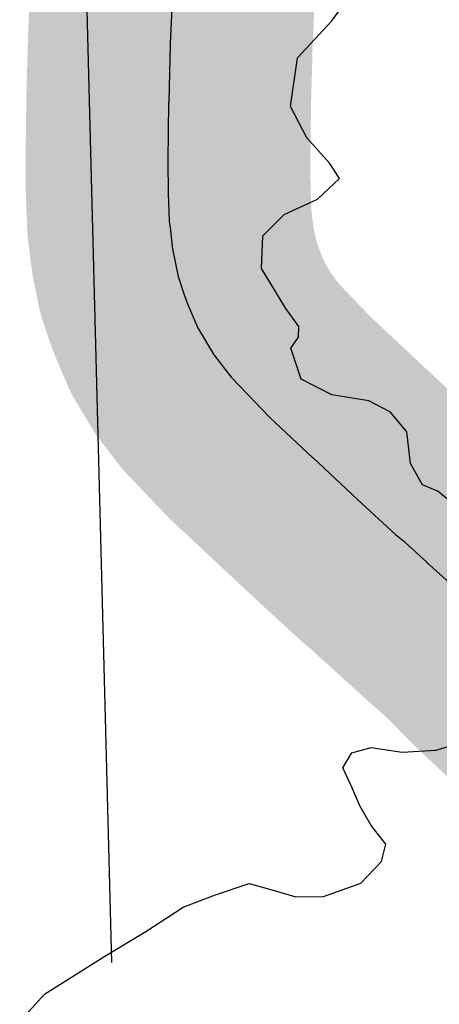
# Model space of a CAD drawing. Header units: feet. Extents: x 18803 to 104580, y -6601 to 116448.
# Tile 70 of 95: x 66316 to 67052, y 85841 to 87571. Entities that reach past the tile are written whole.
import ezdxf

# ---------------------------------------------------------------- set-up
doc = ezdxf.new("R2010")
doc.units = ezdxf.units.FT
doc.header["$LTSCALE"] = 100
doc.header["$MEASUREMENT"] = 0
doc.linetypes.add('DASHED', pattern=[0.75, 0.5, -0.25])
for name, color, linetype in [('ELPC BOLD TITLE SHEET', 3, 'Continuous'), ('ELPC-XIST', 6, 'Continuous'), ('ELRGOV-SECTION', 253, 'DASHED'), ('SL-VICINITY MAP', 2, 'Continuous')]:
    doc.layers.add(name, color=color, linetype=linetype)

msp = doc.modelspace()

# ---------------------------------------------------------------- linework, layer by layer
at = {"layer": 'ELPC BOLD TITLE SHEET', "const_width": 500}
msp.add_lwpolyline([(67327.6412093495, 86338.9592864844), (67256.73013706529, 86405.01165831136), (67255.48524598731, 86406.1838146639), (67255.46338665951, 86406.20441878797), (67185.14753212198, 86472.55331860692), (67185.0918443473, 86472.60572505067), (67183.83478271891, 86473.78557170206), (67183.07015016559, 86474.5303524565), (67130.08916805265, 86528.08195193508), (67116.85118317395, 86539.48214131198), (67102.52533943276, 86552.59631640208), (67102.11772001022, 86552.962953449), (67078.18291316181, 86574.11488152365), (67077.53902318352, 86574.70200193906), (67076.17372359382, 86575.98644410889), (67075.80449016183, 86576.32758502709), (67029.98512134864, 86617.90097318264), (67029.57969870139, 86618.26738002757), (67012.07417744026, 86634.20036843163), (67011.75966928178, 86634.49084079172), (67001.15394274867, 86644.43007312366), (67000.75223358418, 86644.79991951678), (66989.87691332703, 86654.63653079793), (66975.64503158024, 86666.50013464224), (66909.04589853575, 86727.4792618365), (66908.95636686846, 86727.56090738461), (66908.8013313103, 86727.7017161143), (66908.47690032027, 86728.00074990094), (66830.65485103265, 86800.79439282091), (66830.60338447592, 86800.84241531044), (66830.59376599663, 86800.85139167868), (66830.57291859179, 86800.8707768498), (66830.50175973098, 86800.93722851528), (66755.58207674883, 86871.13142760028), (66754.238096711, 86872.45798059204), (66753.62501245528, 86873.08076956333), (66688.17701529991, 86941.50571949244), (66687.37728979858, 86942.37363639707), (66686.96668771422, 86942.89173498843), (66656.96642343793, 86981.56740320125), (66656.28566804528, 86982.47626714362), (66656.05033374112, 86982.86435950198), (66628.84668746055, 87028.41525074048), (66628.5262130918, 87028.96383375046), (66627.87343483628, 87030.40588375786), (66610.39432679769, 87071.63751582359), (66604.77731508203, 87086.39116855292), (66604.37385995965, 87087.51700978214), (66594.20038719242, 87117.76936208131), (66594.17644082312, 87117.85799556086), (66593.73936536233, 87119.70825561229), (66584.45951636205, 87165.48825179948), (66584.24881124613, 87166.80361884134), (66584.10232114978, 87167.83601530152), (66578.84948552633, 87210.30931910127), (66578.73426440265, 87211.42099787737), (66578.25445249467, 87217.15296428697), (66576.33243662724, 87265.46560350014), (66576.31632955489, 87266.00457995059), (66576.31588682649, 87266.05308846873), (66575.84898846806, 87322.73525732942), (66575.84807888, 87322.97584171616), (66575.8481969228, 87323.04206195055), (66577.08535878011, 87425.67045021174), (66577.0854270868, 87425.6759712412), (66577.08549382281, 87425.68145921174), (66577.09103603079, 87426.12542911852), (66577.09863634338, 87426.50833303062), (66579.82591533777, 87526.69441562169), (66579.83728021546, 87527.03525765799), (66579.89574018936, 87528.5187150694), (66579.89717602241, 87528.55345168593), (66579.8985690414, 87528.58819975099), (66584.15462052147, 87630.02273942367), (66584.81615745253, 87637.1008653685), (66584.92479786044, 87638.09277862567), (66589.80083347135, 87676.89789638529), (66589.90069524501, 87677.52861445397), (66590.04824727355, 87678.38360960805), (66599.47521210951, 87728.82261438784), (66599.66988233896, 87729.66146258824), (66599.92834201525, 87730.69362257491), (66612.04917038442, 87775.76515420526), (66612.25132559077, 87776.45649100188), (66612.63317116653, 87777.66486363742), (66628.71823814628, 87824.98423208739)], dxfattribs=at)
at = {"layer": 'ELPC-XIST'}
msp.add_lwpolyline([(66584.15462052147, 87630.02273942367), (66579.8985690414, 87528.58819975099), (66579.89717602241, 87528.55345168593), (66579.89574018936, 87528.5187150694), (66579.83728021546, 87527.03525765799), (66579.82591533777, 87526.69441562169), (66577.09863634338, 87426.50833303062), (66577.09103603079, 87426.12542911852), (66577.08549382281, 87425.68145921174), (66577.0854270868, 87425.6759712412), (66577.08535878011, 87425.67045021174), (66575.8481969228, 87323.04206195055), (66575.84807888, 87322.97584171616), (66575.84898846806, 87322.73525732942), (66576.31588682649, 87266.05308846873), (66576.31632955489, 87266.00457995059), (66576.33243662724, 87265.46560350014), (66578.25445249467, 87217.15296428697), (66578.73426440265, 87211.42099787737), (66578.84948552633, 87210.30931910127), (66584.10232114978, 87167.83601530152), (66584.24881124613, 87166.80361884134), (66584.45951636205, 87165.48825179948), (66593.73936536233, 87119.70825561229), (66594.17644082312, 87117.85799556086), (66594.20038719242, 87117.76936208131), (66604.37385995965, 87087.51700978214), (66604.77731508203, 87086.39116855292), (66610.39432679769, 87071.63751582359), (66627.87343483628, 87030.40588375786), (66628.5262130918, 87028.96383375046), (66628.84668746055, 87028.41525074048), (66656.05033374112, 86982.86435950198), (66656.28566804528, 86982.47626714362), (66656.96642343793, 86981.56740320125), (66686.96668771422, 86942.89173498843), (66687.37728979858, 86942.37363639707), (66688.17701529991, 86941.50571949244), (66753.62501245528, 86873.08076956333), (66754.238096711, 86872.45798059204), (66755.58207674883, 86871.13142760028), (66830.50175973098, 86800.93722851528), (66830.57291859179, 86800.8707768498), (66830.59376599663, 86800.85139167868), (66830.60338447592, 86800.84241531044), (66830.65485103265, 86800.79439282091), (66908.47690032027, 86728.00074990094), (66908.8013313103, 86727.7017161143), (66908.95636686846, 86727.56090738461), (66909.04589853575, 86727.4792618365), (66975.64503158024, 86666.50013464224), (66989.87691332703, 86654.63653079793), (67000.75223358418, 86644.79991951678), (67001.15394274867, 86644.43007312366), (67011.75966928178, 86634.49084079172), (67012.07417744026, 86634.20036843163), (67029.57969870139, 86618.26738002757), (67029.98512134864, 86617.90097318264), (67075.80449016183, 86576.32758502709)], dxfattribs=at)
at = {"layer": 'ELRGOV-SECTION', "ltscale": 50}
msp.add_line((66316.18947809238, 92162.21944567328), (66513.64728379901, 84469.1528531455), dxfattribs=at)
at = {"layer": 'SL-VICINITY MAP'}
for points in [[(67124.57357474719, 86682.1498468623), (67049.11219242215, 86742.62279650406), (67022.7903032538, 86753.46639656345), (67001.41711649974, 86790.7491144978), (66995.16216715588, 86846.89717801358), (66966.36174399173, 86881.37898300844), (66928.42590259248, 86901.29938694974), (66863.75787155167, 86911.43124919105), (66809.7575975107, 86939.04265413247), (66791.68354569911, 86993.95145064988), (66805.32805869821, 87012.84610340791), (66805.70905199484, 87032.00452075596), (66782.74491212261, 87063.42164822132), (66739.91061708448, 87133.565910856), (66742.52732138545, 87191.0118557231), (66780.13241826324, 87228.59601100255), (66838.16450666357, 87255.45379492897), (66877.21402077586, 87291.53491862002), (66860.05685701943, 87318.41364414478), (66819.67178880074, 87363.44597743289), (66791.28166610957, 87418.5599241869), (66803.29755323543, 87503.83078981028), (66863.56535264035, 87568.97610125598), (66901.46352128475, 87621.297500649)], [(66315.54064548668, 85810.70570507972), (66359.24579024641, 85858.48870253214), (66465.25766075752, 85925.67294032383), (66536.87564780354, 85968.4779281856), (66602.59873720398, 86011.40014475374), (66657.56614807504, 86032.421645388), (66718.42845659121, 86053.32591731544), (66758.0138654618, 86042.21855266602), (66800.51741597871, 86029.57884925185), (66849.17962873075, 86030.08543683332), (66914.5217248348, 86053.84923605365), (66950.65309730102, 86091.46269850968), (66958.63717006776, 86122.26437526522), (66932.75488854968, 86155.21384149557), (66912.7968118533, 86189.51980343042), (66898.70432562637, 86222.23481224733), (66883.16742216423, 86256.45285265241), (66898.43219545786, 86282.68682029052), (66932.53300715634, 86292.32882610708), (66986.91427449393, 86283.87583851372), (67045.9511724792, 86287.12472468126), (67126.03051269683, 86310.59545213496)]]:
    msp.add_lwpolyline(points, dxfattribs=at)

doc.saveas('drawing.dxf')
